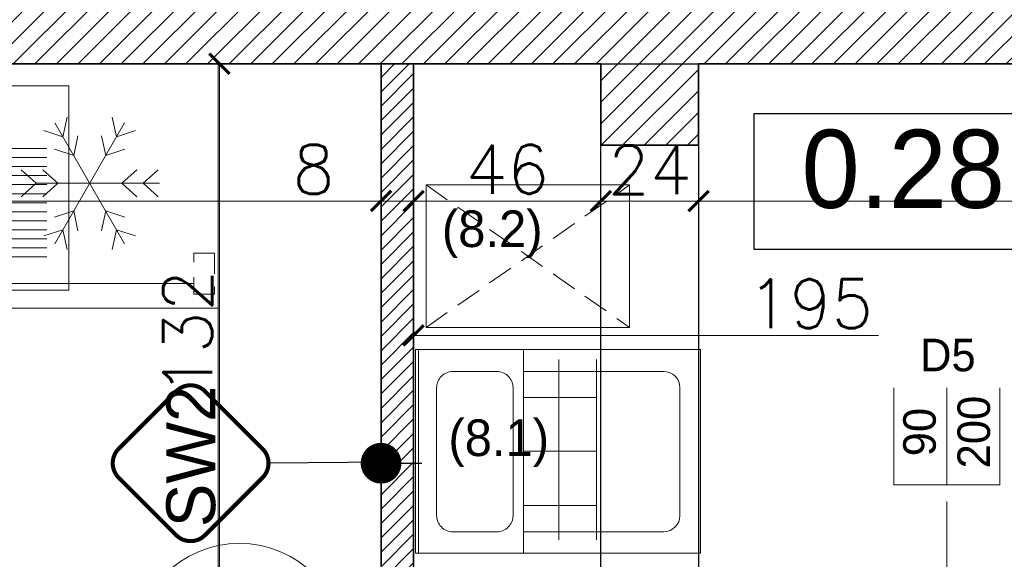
# Model space of a CAD drawing. Header units: millimetres. Extents: x -587 to 358276, y -26688 to 221215.
# Tile 145 of 256: x 9092 to 9334, y 11208 to 11340. Entities that reach past the tile are written whole.
import ezdxf
from ezdxf.lldxf.tags import DXFTag

# ---------------------------------------------------------------- set-up
doc = ezdxf.new("R2010")
doc.units = ezdxf.units.MM
doc.header["$MEASUREMENT"] = 0
doc.linetypes.add('DASHED2', pattern=[9.525, 6.35, -3.175])
for name, color, linetype in [('_I_EKO_PODKLAD 3', 252, 'Continuous'), ('D-opis-elewacja', 104, 'Continuous'), ('D-opis-elewacje', 104, 'Continuous'), ('tabelki opis', 7, 'Continuous'), ('ULTRA-GASTRO TECHNOLOGIA', 3, 'Continuous')]:
    doc.layers.add(name, color=color, linetype=linetype)
for name, color, linetype, lineweight in [('A_istniejące ściany', 7, 'Continuous', 35), ('A_l.przerywana', 250, 'ICAD_ISO03W100', 9), ('A_opisy', 166, 'Continuous', 15), ('A_wyposażenie', 7, 'Continuous', 9), ('A_ściany projektowane', 5, 'Continuous', 35), ('l.wypełnien', 253, 'Continuous', 5), ('mebelki', 214, 'Continuous', 9), ('wymiarowanie', 176, 'Continuous', 9)]:
    doc.layers.add(name, color=color, linetype=linetype, lineweight=lineweight)
doc.styles.add('ROMANS', font='romans')
doc.styles.add('styl2', font='simplex.shx')
tags = doc.linetypes.add('ICAD_ISO03W100', pattern=[30, 12, -18]).pattern_tags.tags
tags[6:7] = [DXFTag(74, 4), DXFTag(75, 0), DXFTag(340, '0'), DXFTag(46, 1.0), DXFTag(50, 0.0), DXFTag(44, 0.0), DXFTag(45, 0.0)]
tags[4:5] = [DXFTag(74, 4), DXFTag(75, 0), DXFTag(340, '0'), DXFTag(46, 1.0), DXFTag(50, 0.0), DXFTag(44, 0.0), DXFTag(45, 0.0)]
doc.dimstyles.new('Skala 1-50', dxfattribs={"dimtxt": 12, "dimasz": 5, "dimexe": 1, "dimexo": 1, "dimgap": 1.5, "dimtad": 1, "dimdec": 1, "dimrnd": 0.5, "dimtxsty": 'styl2', "dimblk": 'ARCHTICK', "dimcen": 5, "dimadec": 0, "dimazin": 0, "dimtfac": 1, "dimtdec": 1, "dimtmove": 1, "dimatfit": 3, "dimldrblk": 'ARCHTICK', "dimfxl": 5, "dimfxlon": 1, "dimlwd": -1, "dimlwe": -1, "dimarcsym": 0})

# ---------------------------------------------------------------- blocks, each defined once
blk = doc.blocks.new('_ArchTick')
at = {"color": 0, "linetype": 'ByBlock', "const_width": 0.15}
blk.add_lwpolyline([(-0.5, -0.5), (0.5, 0.5)], dxfattribs=at)
blk = doc.blocks.new('*D3532')
at = {"layer": 'Defpoints', "color": 0}
for p in [(9181.19, 11304.61), (9189.19, 11301.03), (9181.19, 11295.89)]:
    blk.add_point(p, dxfattribs=at)
at = {"layer": 'wymiarowanie', "color": 0}
for p, q in [((9181.19, 11300.89), (9181.19, 11294.89)), ((9189.19, 11300.03), (9189.19, 11294.89)), ((9181.19, 11295.89), (9159.04, 11295.89)), ((9189.19, 11295.89), (9181.19, 11295.89))]:
    blk.add_line(p, q, dxfattribs=at)
at = {"layer": 'wymiarowanie', "color": 0, "xscale": 5, "yscale": 5, "zscale": 5, "rotation": 180}
blk.add_blockref('_ArchTick', (9181.19, 11295.89), dxfattribs=at)
at = {"layer": 'wymiarowanie', "color": 0, "xscale": 5, "yscale": 5, "zscale": 5}
blk.add_blockref('_ArchTick', (9189.19, 11295.89), dxfattribs=at)
at = {"layer": 'wymiarowanie', "color": 0, "insert": (9164.61, 11303.69), "char_height": 12, "attachment_point": 5, "style": 'styl2'}
blk.add_mtext('8', dxfattribs=at)
blk = doc.blocks.new('*D3533')
at = {"layer": 'Defpoints', "color": 0}
for p in [(8932.19, 11329.59), (9181.19, 11304.61), (8932.19, 11295.89)]:
    blk.add_point(p, dxfattribs=at)
at = {"layer": 'wymiarowanie', "color": 0}
for p, q in [((8932.19, 11300.89), (8932.19, 11294.89)), ((9181.19, 11300.89), (9181.19, 11294.89)), ((9181.19, 11295.89), (8932.19, 11295.89))]:
    blk.add_line(p, q, dxfattribs=at)
at = {"layer": 'wymiarowanie', "color": 0, "xscale": 5, "yscale": 5, "zscale": 5, "rotation": 180}
blk.add_blockref('_ArchTick', (8932.19, 11295.89), dxfattribs=at)
at = {"layer": 'wymiarowanie', "color": 0, "xscale": 5, "yscale": 5, "zscale": 5}
blk.add_blockref('_ArchTick', (9181.19, 11295.89), dxfattribs=at)
at = {"layer": 'wymiarowanie', "color": 0, "insert": (9056.69, 11303.69), "char_height": 12, "attachment_point": 5, "style": 'styl2'}
blk.add_mtext('249', dxfattribs=at)
blk = doc.blocks.new('*D3534')
at = {"layer": 'Defpoints', "color": 0}
for p in [(9167.28, 11329.59), (9141.48, 11197.59), (9161.1, 11197.59)]:
    blk.add_point(p, dxfattribs=at)
at = {"layer": 'wymiarowanie', "color": 0}
for p, q in [((9146.48, 11329.59), (9140.48, 11329.59)), ((9141.48, 11329.59), (9141.48, 11197.59)), ((9146.48, 11197.59), (9140.48, 11197.59))]:
    blk.add_line(p, q, dxfattribs=at)
at = {"layer": 'wymiarowanie', "color": 0, "xscale": 5, "yscale": 5, "zscale": 5}
for p, rotation in [((9141.48, 11329.59), 90), ((9141.48, 11197.59), 270)]:
    blk.add_blockref('_ArchTick', p, dxfattribs=dict(at, rotation=rotation))
at = {"layer": 'wymiarowanie', "color": 0, "insert": (9133.68, 11263.59), "char_height": 12, "attachment_point": 5, "rotation": 90, "style": 'styl2'}
blk.add_mtext('132', dxfattribs=at)
blk = doc.blocks.new('*D3536')
at = {"layer": 'Defpoints', "color": 0}
for p in [(9112.54, 11329.59), (9083.25, 11072.39), (9111.54, 11072.39)]:
    blk.add_point(p, dxfattribs=at)
at = {"layer": 'wymiarowanie', "color": 0}
for p, q in [((9088.25, 11329.59), (9082.25, 11329.59)), ((9083.25, 11329.59), (9083.25, 11072.39)), ((9088.25, 11072.39), (9082.25, 11072.39))]:
    blk.add_line(p, q, dxfattribs=at)
at = {"layer": 'wymiarowanie', "color": 0, "xscale": 5, "yscale": 5, "zscale": 5}
for p, rotation in [((9083.25, 11329.59), 90), ((9083.25, 11072.39), 270)]:
    blk.add_blockref('_ArchTick', p, dxfattribs=dict(at, rotation=rotation))
at = {"layer": 'wymiarowanie', "color": 0, "insert": (9075.45, 11217.93), "char_height": 12, "attachment_point": 5, "rotation": 90, "style": 'styl2'}
blk.add_mtext('257', dxfattribs=at)
blk = doc.blocks.new('*D3544')
at = {"layer": 'Defpoints', "color": 0}
for p in [(9189.19, 11288.36), (9384.19, 11288.36), (9384.19, 11262.86)]:
    blk.add_point(p, dxfattribs=at)
at = {"layer": 'wymiarowanie', "color": 0}
for p, q in [((9189.19, 11267.86), (9189.19, 11261.86)), ((9384.19, 11267.86), (9384.19, 11261.86)), ((9189.19, 11262.86), (9384.19, 11262.86))]:
    blk.add_line(p, q, dxfattribs=at)
at = {"layer": 'wymiarowanie', "color": 0, "xscale": 5, "yscale": 5, "zscale": 5, "rotation": 180}
blk.add_blockref('_ArchTick', (9189.19, 11262.86), dxfattribs=at)
at = {"layer": 'wymiarowanie', "color": 0, "xscale": 5, "yscale": 5, "zscale": 5}
blk.add_blockref('_ArchTick', (9384.19, 11262.86), dxfattribs=at)
at = {"layer": 'wymiarowanie', "color": 0, "insert": (9286.69, 11270.66), "char_height": 12, "attachment_point": 5, "style": 'styl2'}
blk.add_mtext('195', dxfattribs=at)
blk = doc.blocks.new('*D3843')
at = {"layer": 'Defpoints', "color": 0}
for p in [(8932.19, 11210.27), (9181.19, 11165.49), (9181.19, 11147.64)]:
    blk.add_point(p, dxfattribs=at)
at = {"layer": 'wymiarowanie', "color": 0}
for p, q in [((8932.19, 11152.64), (8932.19, 11146.64)), ((9181.19, 11152.64), (9181.19, 11146.64)), ((8932.19, 11147.64), (9181.19, 11147.64))]:
    blk.add_line(p, q, dxfattribs=at)
at = {"layer": 'wymiarowanie', "color": 0, "xscale": 5, "yscale": 5, "zscale": 5, "rotation": 180}
blk.add_blockref('_ArchTick', (8932.19, 11147.64), dxfattribs=at)
at = {"layer": 'wymiarowanie', "color": 0, "xscale": 5, "yscale": 5, "zscale": 5}
blk.add_blockref('_ArchTick', (9181.19, 11147.64), dxfattribs=at)
at = {"layer": 'wymiarowanie', "color": 0, "insert": (9056.69, 11155.44), "char_height": 12, "attachment_point": 5, "style": 'styl2'}
blk.add_mtext('249', dxfattribs=at)
blk = doc.blocks.new('*D3849')
at = {"layer": 'Defpoints', "color": 0}
for p in [(9189.19, 11324.78), (9235.19, 11324.78), (9235.19, 11295.89)]:
    blk.add_point(p, dxfattribs=at)
at = {"layer": 'wymiarowanie', "color": 0}
for p, q in [((9189.19, 11300.89), (9189.19, 11294.89)), ((9235.19, 11300.89), (9235.19, 11294.89)), ((9189.19, 11295.89), (9235.19, 11295.89))]:
    blk.add_line(p, q, dxfattribs=at)
at = {"layer": 'wymiarowanie', "color": 0, "xscale": 5, "yscale": 5, "zscale": 5, "rotation": 180}
blk.add_blockref('_ArchTick', (9189.19, 11295.89), dxfattribs=at)
at = {"layer": 'wymiarowanie', "color": 0, "xscale": 5, "yscale": 5, "zscale": 5}
blk.add_blockref('_ArchTick', (9235.19, 11295.89), dxfattribs=at)
at = {"layer": 'wymiarowanie', "color": 0, "insert": (9212.19, 11303.69), "char_height": 12, "attachment_point": 5, "style": 'styl2'}
blk.add_mtext('46', dxfattribs=at)
blk = doc.blocks.new('*D3850')
at = {"layer": 'Defpoints', "color": 0}
for p in [(9235.19, 11324.78), (9259.19, 11309.59), (9259.19, 11295.89)]:
    blk.add_point(p, dxfattribs=at)
at = {"layer": 'wymiarowanie', "color": 0}
for p, q in [((9235.19, 11300.89), (9235.19, 11294.89)), ((9259.19, 11300.89), (9259.19, 11294.89)), ((9235.19, 11295.89), (9259.19, 11295.89))]:
    blk.add_line(p, q, dxfattribs=at)
at = {"layer": 'wymiarowanie', "color": 0, "xscale": 5, "yscale": 5, "zscale": 5, "rotation": 180}
blk.add_blockref('_ArchTick', (9235.19, 11295.89), dxfattribs=at)
at = {"layer": 'wymiarowanie', "color": 0, "xscale": 5, "yscale": 5, "zscale": 5}
blk.add_blockref('_ArchTick', (9259.19, 11295.89), dxfattribs=at)
at = {"layer": 'wymiarowanie', "color": 0, "insert": (9247.19, 11303.54), "char_height": 12, "attachment_point": 5, "style": 'styl2'}
blk.add_mtext('24', dxfattribs=at)
blk = doc.blocks.new('*D3851')
at = {"layer": 'Defpoints', "color": 0}
for p in [(9259.19, 11309.59), (9384.19, 11308.72), (9384.19, 11295.89)]:
    blk.add_point(p, dxfattribs=at)
at = {"layer": 'wymiarowanie', "color": 0}
for p, q in [((9259.19, 11300.89), (9259.19, 11294.89)), ((9384.19, 11300.89), (9384.19, 11294.89)), ((9259.19, 11295.89), (9384.19, 11295.89))]:
    blk.add_line(p, q, dxfattribs=at)
at = {"layer": 'wymiarowanie', "color": 0, "xscale": 5, "yscale": 5, "zscale": 5, "rotation": 180}
blk.add_blockref('_ArchTick', (9259.19, 11295.89), dxfattribs=at)
at = {"layer": 'wymiarowanie', "color": 0, "xscale": 5, "yscale": 5, "zscale": 5}
blk.add_blockref('_ArchTick', (9384.19, 11295.89), dxfattribs=at)
at = {"layer": 'wymiarowanie', "color": 0, "insert": (9365.68, 11303.69), "char_height": 12, "attachment_point": 5, "style": 'styl2'}
blk.add_mtext('125', dxfattribs=at)
blk = doc.blocks.new('_Dot')
at = {"color": 0, "linetype": 'ByBlock', "lineweight": -2}
blk.add_line((-0.5, 0), (-1, 0), dxfattribs=at)
at = {"color": 0, "linetype": 'ByBlock', "const_width": 0.5}
blk.add_lwpolyline([(-0.25, 0, 1), (0.25, 0, 1)], format="xyb", close=True, dxfattribs=at)
blk = doc.blocks.new('A$C039960C2')
at = {"layer": 'ULTRA-GASTRO TECHNOLOGIA', "color": 8, "lineweight": 9}
for p, q in [((0, 0), (0, 52.84)), ((0, 52.84), (81.29, 52.84)), ((81.29, 52.84), (81.29, 0)), ((5.66, 44.22), (40.33, 44.22)), ((5.66, 41.89), (40.33, 41.89)), ((5.66, 39.55), (40.33, 39.55)), ((5.66, 37.22), (40.33, 37.22)), ((5.66, 34.88), (40.33, 34.88)), ((5.66, 32.55), (40.33, 32.55)), ((5.66, 30.21), (40.33, 30.21)), ((5.66, 27.88), (40.33, 27.88)), ((5.66, 25.54), (40.33, 25.54)), ((5.66, 23.21), (40.33, 23.21)), ((5.66, 20.87), (40.33, 20.87)), ((5.66, 18.53), (40.33, 18.53)), ((5.66, 16.2), (40.33, 16.2)), ((81.29, 0), (0, 0))]:
    blk.add_line(p, q, dxfattribs=at)
at = {"layer": 'ULTRA-GASTRO TECHNOLOGIA', "color": 8, "lineweight": 13}
for p, q in [((73.9, 47.28), (47.9, 47.28)), ((73.9, 46.03), (47.9, 46.03)), ((43.9, 43.28), (43.9, 17.28)), ((45.15, 43.28), (45.15, 17.28)), ((76.65, 17.28), (76.65, 43.28)), ((77.9, 17.28), (77.9, 43.28)), ((47.9, 14.53), (73.9, 14.53)), ((47.9, 13.28), (73.9, 13.28))]:
    blk.add_line(p, q, dxfattribs=at)
at = {"layer": 'ULTRA-GASTRO TECHNOLOGIA', "color": 8, "linetype": 'Continuous', "lineweight": 9}
for p, q in [((52.9, 26.54), (58.2, 9.68)), ((60.62, 10.44), (55.32, 27.3)), ((49.64, 8.28), (48.96, 8.28)), ((49.64, 7.65), (48.96, 7.65)), ((50.54, 9.18), (50.54, 9.87)), ((51.18, 9.19), (51.18, 9.87)), ((52.08, 8.28), (52.77, 8.28)), ((52.09, 7.65), (52.77, 7.65)), ((68.05, 8.28), (67.37, 8.28)), ((68.06, 7.65), (67.37, 7.65)), ((68.96, 9.18), (68.96, 9.87)), ((69.59, 9.19), (69.59, 9.87)), ((70.49, 8.28), (71.18, 8.28)), ((70.5, 7.65), (71.18, 7.65)), ((50.54, 6.74), (50.54, 6.06)), ((51.18, 6.75), (51.18, 6.06)), ((68.96, 6.74), (68.96, 6.06)), ((69.59, 6.75), (69.59, 6.06))]:
    blk.add_line(p, q, dxfattribs=at)
at = {"layer": 'ULTRA-GASTRO TECHNOLOGIA', "color": 8, "lineweight": 9}
for radius in [3.5, 2.35]:
    blk.add_circle((60.56, 30.66), radius, dxfattribs=at)
at = {"layer": 'ULTRA-GASTRO TECHNOLOGIA', "color": 8, "linetype": 'Continuous', "lineweight": 9}
for centre, radius in [((50.86, 7.97), 3.49), ((50.86, 10.51), 0.71), ((69.28, 7.97), 3.49), ((69.28, 10.51), 0.71), ((48.32, 7.97), 0.71), ((50.86, 7.97), 1.27), ((53.4, 7.97), 0.71), ((60.07, 7.97), 1.27), ((66.74, 7.97), 0.71), ((69.28, 7.97), 1.27), ((71.82, 7.97), 0.71), ((50.86, 5.43), 0.71), ((69.28, 5.43), 0.71)]:
    blk.add_circle(centre, radius, dxfattribs=at)
at = {"layer": 'ULTRA-GASTRO TECHNOLOGIA', "color": 8, "lineweight": 13}
for centre, radius, start, end in [((47.9, 43.28), 4, 90, 180), ((47.9, 43.28), 2.75, 90, 180), ((73.9, 43.28), 4, 0, 90), ((73.9, 43.28), 2.75, 0, 90), ((47.9, 17.28), 4, 180, 270), ((47.9, 17.28), 2.75, 180, 270), ((73.9, 17.28), 4, 270, 0), ((73.9, 17.28), 2.75, 270, 0)]:
    blk.add_arc(centre, radius, start, end, dxfattribs=at)
at = {"layer": 'ULTRA-GASTRO TECHNOLOGIA', "color": 8, "linetype": 'Continuous', "lineweight": 9}
for centre, radius, start, end in [((53.99, 27.28), 2.56, 317.2248, 257.6958), ((54.11, 26.92), 1.27, 17.4603, 197.4603), ((59.94, 7.9), 3.79, 124.7933, 85.5589), ((60.07, 7.97), 2.54, 137.8034, 77.2157)]:
    blk.add_arc(centre, radius, start, end, dxfattribs=at)

msp = doc.modelspace()

# ---------------------------------------------------------------- hatches: boundary and pattern name
at = {"layer": 'l.wypełnien'}
h = msp.add_hatch(dxfattribs=at)
h.set_pattern_fill('ANSI31', color=256, scale=30, style=0)
h.set_pattern_definition([(45, (0, 6.0705), (-2.6516504, 2.6516504), [])])
edge = h.paths.add_edge_path()
edge.add_line((8932.19, 10926.77), (8932.19, 10984.74))
edge.add_line((8932.19, 10984.74), (8932.19, 11029.24))
edge.add_line((8932.19, 11029.24), (8932.19, 11092.62))
edge.add_line((8932.19, 11092.62), (8932.19, 11096.12))
edge.add_line((8932.19, 11096.12), (8887.19, 11096.12))
edge.add_line((8887.19, 11096.12), (8887.19, 10926.77))
edge.add_line((8887.19, 10926.77), (8932.19, 10926.77))
h.paths.add_polyline_path([(9644.52, 11101.7), (9645.19, 11101.7), (9645.19, 11328.39), (9879.19, 11328.39), (9879.19, 11240.39), (9924.19, 11240.39), (9924.19, 11374.77), (9592.09, 11374.77), (9506.19, 11374.77), (9506.19, 11329.59), (9604.19, 11329.59), (9604.19, 11101.7)])
h.paths.add_polyline_path([(8887.19, 10692.11), (8932.19, 10692.11), (8932.19, 10800.59), (9246.19, 10800.59), (9246.19, 10839.59), (9259.19, 10839.59), (9259.19, 10913.09), (9235.19, 10913.09), (9235.19, 10839.59), (8932.19, 10839.59), (8932.19, 10926.77), (8887.19, 10926.77)])
h.paths.add_polyline_path([(8975.77, 11329.59), (9235.19, 11329.59), (9259.19, 11329.59), (9360.94, 11329.59), (9360.94, 11374.77), (8975.77, 11374.77)])
h.paths.add_polyline_path([(8887.19, 11374.77), (8887.19, 11242.37), (8907.93, 11242.37), (8932.19, 11242.37), (8932.19, 11329.59), (8975.77, 11329.59), (8975.77, 11374.77)])
h.paths.add_polyline_path([(9604.19, 11101.7), (9644.52, 11101.7), (9644.52, 11096.13), (9645.19, 11096.13), (9645.19, 11011.5), (9612.19, 11011.5), (9612.19, 11024.5), (9604.19, 11024.5)])
h.paths.add_polyline_path([(9924.19, 11101.7), (9924.19, 11164.96), (9879.19, 11164.96), (9879.19, 11101.7)])
h.paths.add_polyline_path([(9246.19, 10839.59), (9246.19, 10800.59), (9266.19, 10800.59), (9266.19, 10839.59)])
h.paths.add_polyline_path([(9879.19, 11084.56), (9924.19, 11084.66), (9924.19, 11101.7), (9879.19, 11101.7)])
h.paths.add_polyline_path([(9259.19, 10913.09), (9259.19, 10933.09), (9250.18, 10933.09), (9235.19, 10933.09), (9235.19, 10913.09)])
h.paths.add_polyline_path([(9235.19, 11078.39), (9235.19, 11058.39), (9259.19, 11058.39), (9259.19, 11078.39)])
h.paths.add_polyline_path([(9235.19, 11035.09), (9250.18, 11035.09), (9259.19, 11035.09), (9259.19, 11041.22), (9259.19, 11055.09), (9235.19, 11055.09)])
h.paths.add_polyline_path([(9235.19, 11329.59), (9235.19, 11309.59), (9259.19, 11309.59), (9259.19, 11329.59)])
h.paths.add_polyline_path([(9235.19, 11192.99), (9259.19, 11192.99), (9259.19, 11192.99), (9259.19, 11197.59), (9259.19, 11205.59), (9259.19, 11205.59), (9235.19, 11205.59), (9235.19, 11197.59)])
h.paths.add_polyline_path([(9235.19, 11180.39), (9247.19, 11180.39), (9259.19, 11180.39), (9259.19, 11180.39), (9259.19, 11192.99), (9259.19, 11192.99), (9235.19, 11192.99), (9235.19, 11180.39)])
h.paths.add_polyline_path([(9259.19, 11055.09), (9259.19, 11057.99), (9259.19, 11058.39), (9235.19, 11058.39), (9235.19, 11055.09), (9259.19, 11055.09)])
h = msp.add_hatch(dxfattribs=at)
h.set_pattern_fill('ANSI31', color=5, scale=20, style=0)
h.set_pattern_definition([(45, (0, 6.0705), (-1.76776695, 1.76776695), [])])
h.paths.add_polyline_path([(9360.94, 11329.59), (9360.94, 11374.77), (9502.09, 11374.77), (9506.19, 11374.77), (9506.19, 11329.59), (9392.19, 11329.59), (9392.19, 11316.59), (9392.19, 11192.59), (9384.19, 11192.59), (9384.19, 11197.59), (9371.19, 11197.59), (9371.19, 11205.59), (9384.19, 11205.59), (9384.19, 11329.59)])
h.paths.add_polyline_path([(9181.19, 11197.59), (9235.19, 11197.59), (9235.19, 11205.59), (9189.19, 11205.59), (9189.19, 11329.59), (9181.19, 11329.59), (9181.19, 11197.59)])
h.paths.add_polyline_path([(9259.19, 11197.59), (9269.19, 11197.59), (9269.19, 11205.59), (9259.19, 11205.59)])

# ---------------------------------------------------------------- linework, layer by layer
at = {"layer": '_I_EKO_PODKLAD 3', "lineweight": 9}
for p, q in [((9190.41, 11259.39), (9190.41, 11209.39)), ((9216.18, 11259.39), (9216.18, 11209.39)), ((9224.84, 11256.92), (9224.84, 11212.67)), ((9234.12, 11256.92), (9234.12, 11212.67)), ((9216.18, 11254.01), (9216.18, 11214.63)), ((9250.63, 11254.01), (9216.18, 11254.01)), ((9254.63, 11218.63), (9254.63, 11250.01)), ((9234.12, 11247.62), (9216.18, 11247.62)), ((9234.12, 11234.42), (9216.18, 11234.42)), ((9234.12, 11221.04), (9216.18, 11221.04)), ((9216.18, 11214.63), (9250.63, 11214.63))]:
    msp.add_line(p, q, dxfattribs=at)
msp.add_lwpolyline([(9259.66, 11259.39), (9259.66, 11209.39), (9189.66, 11209.39), (9189.66, 11259.39)], close=True, dxfattribs=at)
msp.add_lwpolyline([(9194.84, 11250.01), (9194.84, 11218.63, 0.414214), (9198.84, 11214.63), (9209.62, 11214.63, 0.414214), (9213.62, 11218.63), (9213.62, 11250.01, 0.414214), (9209.62, 11254.01), (9198.84, 11254.01, 0.414214)], format="xyb", close=True, dxfattribs=at)
for centre, start, end in [((9250.63, 11250.01), 0, 90), ((9250.63, 11218.63), 270, 0)]:
    msp.add_arc(centre, 4, start, end, dxfattribs=at)
at = {"layer": 'A_istniejące ściany', "color": 7}
for points in [[(8932.19, 11329.59), (9235.19, 11329.59)], [(9235.19, 11329.59), (9235.19, 11309.59), (9259.19, 11309.59), (9259.19, 11329.59)], [(9259.19, 11329.59), (9360.94, 11329.59)]]:
    msp.add_lwpolyline(points, dxfattribs=at)
at = {"layer": 'A_l.przerywana', "color": 5, "lineweight": 30, "ltscale": 0.3}
msp.add_lwpolyline([(9235.19, 11329.59), (9259.19, 11329.59), (9259.19, 11192.99), (9235.19, 11192.99)], close=True, dxfattribs=at)
at = {"layer": 'A_opisy'}
msp.add_line((9320.19, 11171.12), (9320.19, 11226.12), dxfattribs=at)
at = {"layer": 'A_wyposażenie', "linetype": 'ICAD_ISO03W100', "ltscale": 0.3}
for p, q in [((9118.19, 11315.11), (9101.02, 11285.38)), ((9118.19, 11285.38), (9101.02, 11315.11)), ((9103.03, 11311.64), (9104.05, 11316.49)), ((9116.19, 11311.64), (9115.16, 11316.49)), ((9103.03, 11311.64), (9098.32, 11313.18)), ((9105.68, 11307.05), (9106.7, 11311.89)), ((9113.54, 11307.05), (9112.51, 11311.89)), ((9116.19, 11311.64), (9120.89, 11313.18)), ((9105.68, 11307.05), (9100.97, 11308.59)), ((9113.54, 11307.05), (9118.24, 11308.59)), ((9096.45, 11300.24), (9092.76, 11303.55)), ((9101.75, 11300.24), (9098.06, 11303.55)), ((9117.46, 11300.24), (9121.15, 11303.55)), ((9122.76, 11300.24), (9126.45, 11303.55)), ((9096.45, 11300.24), (9092.76, 11296.94)), ((9126.77, 11300.24), (9096.45, 11300.24)), ((9101.75, 11300.24), (9098.06, 11296.94)), ((9117.46, 11300.24), (9121.15, 11296.94)), ((9122.76, 11300.24), (9126.45, 11296.94)), ((9105.68, 11293.44), (9100.97, 11291.9)), ((9105.68, 11293.44), (9106.7, 11288.59)), ((9113.54, 11293.44), (9112.51, 11288.59)), ((9113.54, 11293.44), (9118.24, 11291.9)), ((9103.03, 11288.85), (9098.32, 11287.31)), ((9103.03, 11288.85), (9104.05, 11284)), ((9116.19, 11288.85), (9115.16, 11284)), ((9116.19, 11288.85), (9120.89, 11287.31)), ((9081.19, 11275.59), (9135.16, 11275.59))]:
    msp.add_line(p, q, dxfattribs=at)
at = {"layer": 'A_wyposażenie', "color": 7, "linetype": 'DASHED2'}
for p, q in [((9192.26, 11264.84), (9242.26, 11299.84)), ((9192.26, 11299.84), (9242.26, 11264.84))]:
    msp.add_line(p, q, dxfattribs=at)
at = {"layer": 'A_wyposażenie', "linetype": 'ICAD_ISO03W100', "ltscale": 0.3}
msp.add_lwpolyline([(9141.19, 11269.59), (9141.19, 11329.59), (9081.19, 11329.59), (9081.19, 11269.59)], close=True, dxfattribs=at)
at = {"layer": 'A_wyposażenie', "color": 7}
msp.add_lwpolyline([(9242.26, 11264.84), (9242.26, 11299.84), (9192.26, 11299.84), (9192.26, 11264.84)], close=True, dxfattribs=at)
at = {"layer": 'A_wyposażenie', "linetype": 'ICAD_ISO03W100', "ltscale": 0.3}
for points in [[(9135.16, 11280.84), (9135.16, 11283.08), (9140.28, 11283.08), (9140.28, 11278.03)], [(9140.28, 11274.87), (9140.28, 11272.98), (9135.16, 11272.98), (9135.16, 11277.2)]]:
    msp.add_lwpolyline(points, dxfattribs=at)
at = {"layer": 'A_wyposażenie', "color": 7, "ltscale": 500}
msp.add_circle((9146.4, 11185.85), 25.92, dxfattribs=at)
at = {"layer": 'A_ściany projektowane', "color": 5}
for p, q in [((9181.19, 11197.59), (9181.19, 11329.59)), ((9189.19, 11205.59), (9189.19, 11329.59))]:
    msp.add_line(p, q, dxfattribs=at)
at = {"layer": 'D-opis-elewacja', "color": 5}
msp.add_lwpolyline([(9181.19, 11231.47), (9182.76, 11231.69), (9153.54, 11231.47)], dxfattribs=at)
at = {"layer": 'D-opis-elewacje', "color": 5, "const_width": 1}
msp.add_lwpolyline([(9137.93, 11213.79), (9152.07, 11227.93, 0.414214), (9152.07, 11235), (9137.93, 11249.15, 0.414214), (9130.86, 11249.15), (9116.72, 11235, 0.414214), (9116.72, 11227.93), (9130.86, 11213.79, 0.414214)], format="xyb", close=True, dxfattribs=at)
at = {"layer": 'mebelki', "color": 7}
for p, q in [((9141.19, 11197.59), (9141.19, 11329.59)), ((9141.19, 11269.59), (9025.19, 11269.59))]:
    msp.add_line(p, q, dxfattribs=at)
at = {"layer": 'tabelki opis', "color": 7}
msp.add_lwpolyline([(9355.93, 11317.35), (9272.77, 11317.35), (9272.77, 11284.09), (9355.93, 11284.09), (9355.93, 11317.35)], dxfattribs=at)

# ---------------------------------------------------------------- block references
at = {"layer": 'A_wyposażenie', "color": 7, "xscale": 0.9514099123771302, "yscale": 0.9514099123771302, "zscale": 0.9514099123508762, "rotation": -179.9999999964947}
msp.add_blockref('A$C039960C2', (9104.49, 11324.22), dxfattribs=at)
at = {"layer": 'D-opis-elewacja', "color": 5, "xscale": -10, "yscale": 10, "zscale": 10}
msp.add_blockref('_Dot', (9181.19, 11231.47), dxfattribs=at)

# ---------------------------------------------------------------- texts
at = {"layer": 'tabelki opis', "color": 7, "insert": (9284.5, 11313.4), "char_height": 19.2, "width": 56.7, "attachment_point": 1}
msp.add_mtext('{\\fCentury Gothic|b0|i0|c238|p34;0.28}', dxfattribs=at)
at = {"layer": 'wymiarowanie', "char_height": 12, "width": 500.0426, "attachment_point": 3, "style": 'ROMANS'}
for s, insert in [('\\pxql;{\\fCentury Gothic|b0|i0|c238|p0;\\H0.75x;(8.2)\\H1.333333x; \\P }', (9696.17, 11293.58)), ('\\pxql;{\\fCentury Gothic|b0|i0|c238|p0;\\H0.75x;(8.1)\\H1.333333x; \\P }', (9697.77, 11242.23))]:
    msp.add_mtext(s, dxfattribs=dict(at, insert=insert))
at = {"layer": 'wymiarowanie', "color": 5, "insert": (9128.43, 11215.74), "char_height": 12, "width": 36.658, "attachment_point": 1, "rotation": 90}
msp.add_mtext('{\\fCentury Gothic|b0|i0|c238|p0;SW2}', dxfattribs=at)

# ---------------------------------------------------------------- dimensions: what is measured, and where the dimension line sits
at = {"layer": 'wymiarowanie'}
dim = msp.add_linear_dim(base=(9083.25, 11072.39), p1=(9112.54, 11329.59), p2=(9111.54, 11072.39), angle=90, dimstyle='Skala 1-50', dxfattribs=at)
dim.commit()
dim.dimension.update_dxf_attribs({"geometry": '*D3536', "text_midpoint": (9083.25, 11217.93), "dimtype": 160})
dim = msp.add_linear_dim(base=(9141.48, 11197.59), p1=(9167.28, 11329.59), p2=(9161.1, 11197.59), angle=90, dimstyle='Skala 1-50', dxfattribs=at)
dim.commit()
dim.dimension.update_dxf_attribs({"geometry": '*D3534', "text_midpoint": (9133.68, 11263.59)})
for base, p1, p2, picture, middle in [((8932.19, 11295.89), (9181.19, 11304.61), (8932.19, 11329.59), '*D3533', (9056.69, 11303.69)), ((9235.19, 11295.89), (9189.19, 11324.78), (9235.19, 11324.78), '*D3849', (9212.19, 11303.69)), ((9259.19, 11295.89), (9235.19, 11324.78), (9259.19, 11309.59), '*D3850', (9247.19, 11303.54)), ((9384.19, 11262.86), (9189.19, 11288.36), (9384.19, 11288.36), '*D3544', (9286.69, 11270.66)), ((9181.19, 11147.64), (8932.19, 11210.27), (9181.19, 11165.49), '*D3843', (9056.69, 11155.44))]:
    dim = msp.add_linear_dim(base=base, p1=p1, p2=p2, dimstyle='Skala 1-50', dxfattribs=at)
    dim.commit()
    dim.dimension.update_dxf_attribs({"geometry": picture, "text_midpoint": middle})
for base, p1, p2, picture, middle in [((9181.19, 11295.89), (9189.19, 11301.03), (9181.19, 11304.61), '*D3532', (9164.61, 11295.89)), ((9384.19, 11295.89), (9259.19, 11309.59), (9384.19, 11308.72), '*D3851', (9365.68, 11295.89))]:
    dim = msp.add_linear_dim(base=base, p1=p1, p2=p2, dimstyle='Skala 1-50', dxfattribs=at)
    dim.commit()
    dim.dimension.update_dxf_attribs({"geometry": picture, "text_midpoint": middle, "dimtype": 160})

# ---------------------------------------------------------------- next in the draw order: texts
at = {"layer": 'A_opisy', "ltscale": 0.3, "insert": (9320.19, 11239.12), "char_height": 8, "width": 26, "attachment_point": 5, "rotation": 90, "bg_fill": 2}
msp.add_mtext('\\pxqc;{\\fCentury Gothic|b0|i0|c238|p0;90\\P200}', dxfattribs=at)

# ---------------------------------------------------------------- next in the draw order: linework, layer by layer
at = {"layer": 'A_opisy', "lineweight": 30, "ltscale": 0.3}
msp.add_lwpolyline([(9307.19, 11265.12), (9333.19, 11265.12), (9333.19, 11252.12), (9307.19, 11252.12)], close=True, dxfattribs=at)
at = {"layer": 'A_opisy', "ltscale": 0.3}
for points in [[(9320.19, 11252.12), (9320.19, 11226.12), (9307.19, 11226.12), (9307.19, 11252.12)], [(9333.19, 11252.12), (9333.19, 11226.12), (9320.19, 11226.12), (9320.19, 11252.12)]]:
    msp.add_lwpolyline(points, close=True, dxfattribs=at)

# ---------------------------------------------------------------- next in the draw order: texts
at = {"layer": 'A_opisy', "ltscale": 0.3, "insert": (9320.44, 11258), "char_height": 8, "width": 26, "attachment_point": 5, "bg_fill": 2}
msp.add_mtext('\\pxqc;{\\fCentury Gothic|b0|i0|c238|p0;D5}', dxfattribs=at)

doc.saveas('drawing.dxf')
